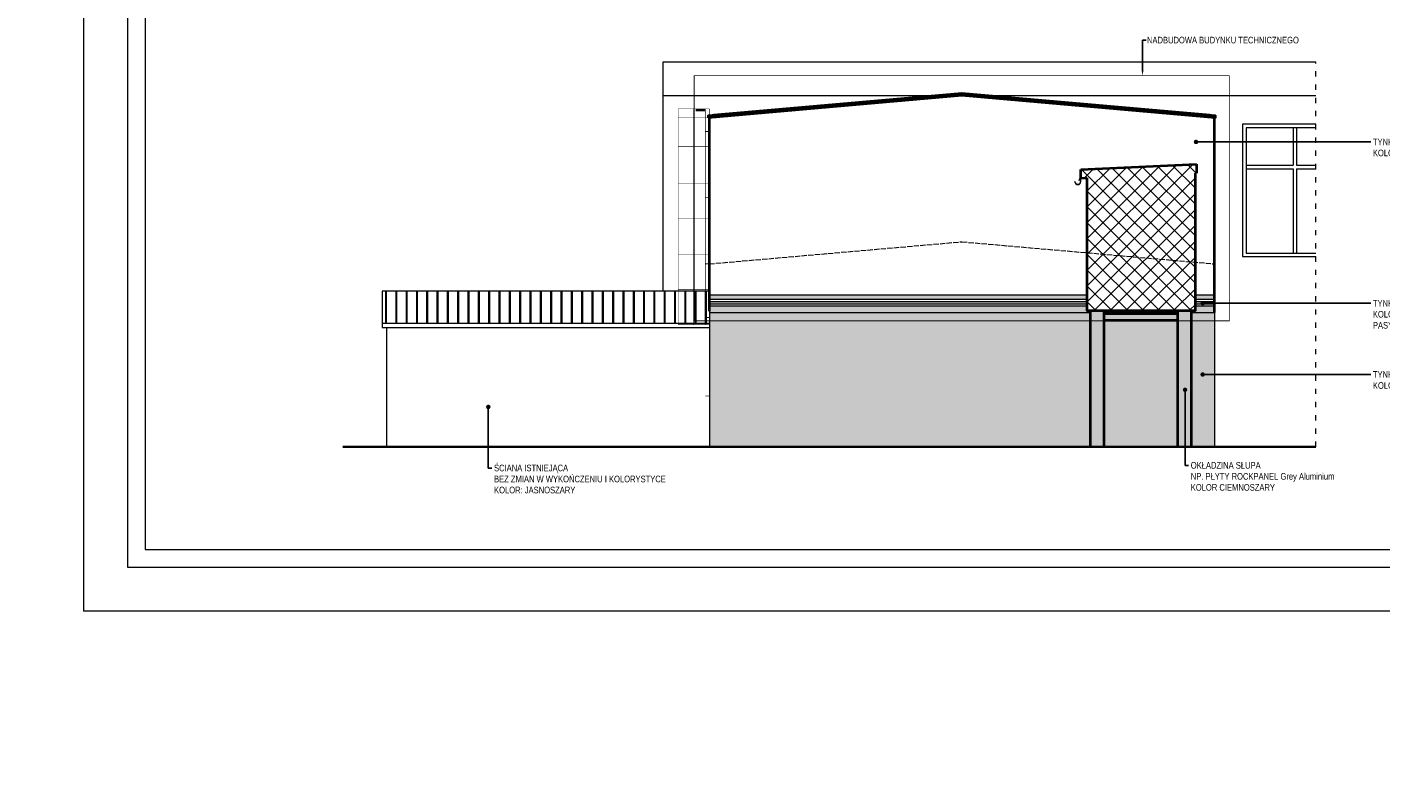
# Model space of a CAD drawing. Header units: millimetres. Extents: x 31175 to 52214, y -18116 to -5516.
# Tile 133 of 155: x 38727 to 41797, y -8877 to -7160. Entities that reach past the tile are written whole.
import ezdxf
from ezdxf import colors
from ezdxf.entities.mleader import LeaderData, LeaderLine
from ezdxf.math import Vec2, Vec3

# ---------------------------------------------------------------- set-up
doc = ezdxf.new("R2010")
doc.units = ezdxf.units.MM
for name, pattern in [('3', [1, 0.5, -0.5]), ('ACAD_ISO02W100', [15, 12, -3]), ('ACAD_ISO03W100', [30, 12, -18])]:
    doc.linetypes.add(name, pattern=pattern)
for name, color, linetype, lineweight in [('A-opis', 130, 'Continuous', 9), ('A_SCINAN_PROJ_DZIALOWA', 5, 'Continuous', 30), ('cienkie', 157, 'Continuous', 0), ('elewacja C', 253, 'Continuous', 0), ('ELEWACJA_ISTNIEJACA', 253, 'Continuous', 13), ('elewacja_kolor', 253, 'Continuous', 0), ('ELEWACJA_PROJ_CIENKA', 140, 'Continuous', 18), ('ELEWACJA_PROJ_GRUBA', 4, 'Continuous', 40)]:
    doc.layers.add(name, color=color, linetype=linetype, lineweight=lineweight)
doc.layers.add('A_SCIANA DO WYBURZENIA', color=7, linetype='ACAD_ISO02W100', lineweight=18, true_color=0xf7833b)
doc.layers.add('r-ramka', color=7, linetype='Continuous', lineweight=0, true_color=0x727169)
doc.styles.get("Standard").update_dxf_attribs({"font": 'ARIALN.TTF'})

# ---------------------------------------------------------------- blocks, each defined once
blk = doc.blocks.new('LOGO')
at = {"layer": 'elewacja C', "color": 7, "insert": (9846.9, 18042.5), "char_height": 20, "attachment_point": 1}
blk.add_mtext_dynamic_manual_height_columns('\\pi539.21;{\\fCalibri|b0|i0|c0|p34;\\H4x;CREO PROJEKT\\H1.25x;\\P\\pi434.09;\\H0.22x;Usługi Projektowe i Nadzory Budowlane    mgr inż. Anna Bonikowska\\P\\pi409.92;ul. Brzozowa 16, 11-700 Mrągowo    NIP 742 211 62 72    tel. 69764044\\fArial|b0|i0|c238|p34;4}', width=1826.244, gutter_width=12.5, heights=[0], dxfattribs=at)
blk = doc.blocks.new('_Dot')
at = {"color": 0, "linetype": 'ByBlock', "lineweight": -2}
blk.add_line((-0.5, 0), (-1, 0), dxfattribs=at)
at = {"color": 0, "linetype": 'ByBlock', "const_width": 0.5}
blk.add_lwpolyline([(-0.25, 0, 1), (0.25, 0, 1)], format="xyb", close=True, dxfattribs=at)

msp = doc.modelspace()

# ---------------------------------------------------------------- hatches: boundary and pattern name
at = {"layer": 'A_SCINAN_PROJ_DZIALOWA', "lineweight": 9}
h = msp.add_hatch(dxfattribs=at)
h.set_pattern_fill('ANSI37', color=256, scale=8)
h.set_pattern_definition([(45, (180.963, 83.08), (-17.960512, 17.960512), []), (135, (180.963, 83.08), (-17.960512, -17.960512), [])])
h.paths.add_polyline_path([(41130.4, -7502.8), (41116.2, -7503.5), (41116.2, -7483.2), (41378.9, -7471.2), (41378.9, -7491.5), (41376.3, -7491.7), (41376.3, -7803.6), (41130.3, -7803.6), (41130.3, -7784.7)])
at = {"layer": 'ELEWACJA_ISTNIEJACA'}
h = msp.add_hatch(dxfattribs=at)
h.set_pattern_fill('JIS_LC_8A', color=256, scale=3, angle=45)
h.set_pattern_definition([(90, (1141.043, -1305.238), (-23.4, 4e-15), []), (90, (1143.165, -1303.116), (-23.4, 4e-15), [])])
h.paths.add_polyline_path([(40274.3, -7759.1), (39532.1, -7759.1), (39532.1, -7832.2), (40274.3, -7832.2)])
at = {"layer": 'ELEWACJA_ISTNIEJACA', "lineweight": 9, "true_color": 0x999999, "transparency": 33554534}
h = msp.add_hatch(color=253, dxfattribs=at)
h.dxf.hatch_style = 1
h.paths.add_polyline_path([(41138.8, -7807.8), (40274.3, -7807.8), (40274.3, -8112.7), (41138.8, -8112.7)])
h = msp.add_hatch(color=253, dxfattribs=at)
h.dxf.hatch_style = 1
h.paths.add_polyline_path([(41336.8, -7807.8), (41169.8, -7807.8), (41169.8, -7811.2), (41336.8, -7811.2)])
h = msp.add_hatch(color=253, dxfattribs=at)
h.dxf.hatch_style = 1
h.paths.add_polyline_path([(41336.8, -7826.2), (41169.8, -7826.2), (41169.8, -8112.7), (41336.8, -8112.7)])
h = msp.add_hatch(color=253, dxfattribs=at)
h.dxf.hatch_style = 1
h.paths.add_polyline_path([(41419.3, -7807.8), (41367.8, -7807.8), (41367.8, -8112.7), (41419.3, -8112.7)])
at = {"layer": 'elewacja_kolor', "lineweight": 9, "transparency": 33554572}
h = msp.add_hatch(color=144, dxfattribs=at)
h.dxf.hatch_style = 1
h.paths.add_polyline_path([(41376.3, -7767.8), (41376.3, -7777.8), (41419.3, -7777.8), (41419.3, -7767.8)])
h.paths.add_polyline_path([(41130.3, -7777.8), (41130.3, -7767.8), (40274.3, -7767.8), (40274.3, -7777.8)])
h = msp.add_hatch(color=144, dxfattribs=at)
h.dxf.hatch_style = 1
h.paths.add_polyline_path([(41130.3, -7787.8), (41130.3, -7782.8), (40274.3, -7782.8), (40274.3, -7787.8)])
h.paths.add_polyline_path([(41376.3, -7782.8), (41376.3, -7787.8), (41419.3, -7787.8), (41419.3, -7782.8)])
h = msp.add_hatch(color=144, dxfattribs=at)
h.dxf.hatch_style = 1
h.paths.add_polyline_path([(41130.3, -7807.8), (41130.3, -7792.8), (40274.3, -7792.8), (40274.3, -7807.8)])
h.paths.add_polyline_path([(41376.3, -7792.8), (41376.3, -7807.8), (41419.3, -7807.8), (41419.3, -7792.8)])
at = {"layer": 'elewacja_kolor', "true_color": 0x575757, "transparency": 33554585}
h = msp.add_hatch(color=251, dxfattribs=at)
h.dxf.hatch_style = 1
h.paths.add_polyline_path([(41169.8, -7803.6), (41138.8, -7803.6), (41138.8, -8112.7), (41169.8, -8112.7)])
at = {"layer": 'elewacja_kolor', "lineweight": 9, "transparency": 33554572}
h = msp.add_hatch(color=144, dxfattribs=at)
h.dxf.hatch_style = 1
h.paths.add_polyline_path([(41336.8, -7803.6), (41169.8, -7803.6), (41169.8, -7807.8), (41336.8, -7807.8)])
at = {"layer": 'elewacja_kolor', "true_color": 0x575757, "transparency": 33554585}
h = msp.add_hatch(color=251, dxfattribs=at)
h.dxf.hatch_style = 1
h.paths.add_polyline_path([(41336.8, -7811.2), (41169.8, -7811.2), (41169.8, -7826.2), (41336.8, -7826.2)])
h = msp.add_hatch(color=251, dxfattribs=at)
h.dxf.hatch_style = 1
h.paths.add_polyline_path([(41367.8, -7803.6), (41336.8, -7803.6), (41336.8, -8112.7), (41367.8, -8112.7)])

# ---------------------------------------------------------------- linework, layer by layer
at = {"layer": 'A-opis', "linetype": '3', "ltscale": 30, "const_width": 2}
msp.add_lwpolyline([(40239.7, -7270.7), (41453.3, -7270.7), (41453.3, -7826.8), (40239.7, -7826.8)], close=True, dxfattribs=at)
at = {"layer": 'A_SCIANA DO WYBURZENIA'}
msp.add_lwpolyline([(40274.3, -7697.5), (40846.8, -7647.4), (41419.3, -7697.5)], dxfattribs=at)
at = {"layer": 'cienkie', "color": 251, "true_color": 0x51565c}
for points, const_width in [([(40203.4, -7835.4), (40203.4, -7345.9)], 1), ([(40203.4, -7345.9), (40274.3, -7345.9)], 1), ([(40203.4, -7366), (40274.3, -7366)], 1), ([(40238.8, -7835.4), (40238.8, -7345.9)], 1), ([(40265.1, -7835.4), (40265.1, -7345.9)], 2), ([(40274.3, -7345.9), (40274.3, -7366)], 1), ([(40265.1, -7397.3), (40274.3, -7397.3)], 2), ([(40203.4, -7431.6), (40274.3, -7431.6)], 1), ([(40203.4, -7515.4), (40274.3, -7515.4)], 1), ([(40203.4, -7515.4), (40274.3, -7515.4)], 1), ([(40203.4, -7515.4), (40274.3, -7515.4)], 1), ([(40265.1, -7547.3), (40274.3, -7547.3)], 2), ([(40203.4, -7595.4), (40274.3, -7595.4)], 1), ([(40203.4, -7675.4), (40274.3, -7675.4)], 1), ([(40265.1, -7697.3), (40274.3, -7697.3)], 2), ([(40203.4, -7755.4), (40274.3, -7755.4)], 1), ([(40265.1, -7819.4), (40274.3, -7819.4)], 2), ([(40203.4, -7835.4), (40203.4, -7835.4), (40274.3, -7835.4)], 1), ([(40265.1, -7997.3), (40274.3, -7997.3)], 2)]:
    msp.add_lwpolyline(points, dxfattribs=dict(at, const_width=const_width))
at = {"layer": 'ELEWACJA_ISTNIEJACA'}
for points in [[(41649.4, -7239.7), (40272.1, -7239.7), (40169.1, -7239.7), (40169.1, -7759.1)], [(41649.4, -7316.1), (40169.1, -7316.1)], [(40274.3, -7759.1), (39532.1, -7759.1), (39532.1, -7842.2), (40274.3, -7842.2)], [(40274.3, -7804.8), (40274.3, -8112.7)], [(41419.3, -7807.8), (41419.3, -8112.7)], [(39532.1, -7832.2), (40274.3, -7832.2)], [(39542.1, -7842.2), (39542.1, -8112.7)]]:
    msp.add_lwpolyline(points, dxfattribs=at)
at = {"layer": 'ELEWACJA_ISTNIEJACA', "linetype": 'ACAD_ISO03W100'}
msp.add_lwpolyline([(41649.4, -8112.7), (41649.4, -7239.7)], dxfattribs=at)
at = {"layer": 'ELEWACJA_ISTNIEJACA', "lineweight": 9}
for points in [[(40274.3, -7767.8), (41130.3, -7767.8)], [(40274.3, -7777.8), (41130.3, -7777.8)], [(40274.3, -7782.8), (41130.3, -7782.8)], [(40274.3, -7787.8), (41130.3, -7787.8)], [(40274.3, -7792.8), (41130.3, -7792.8)], [(41376.3, -7767.8), (41419.3, -7767.8)], [(41376.3, -7777.8), (41419.3, -7777.8)], [(41376.3, -7782.8), (41419.3, -7782.8)], [(41376.3, -7787.8), (41419.3, -7787.8)], [(41376.3, -7792.8), (41419.3, -7792.8)], [(40274.3, -7807.8), (41138.8, -7807.8)], [(41169.8, -7807.8), (41336.8, -7807.8)], [(41367.8, -7807.8), (41419.3, -7807.8)]]:
    msp.add_lwpolyline(points, dxfattribs=at)
at = {"layer": 'ELEWACJA_ISTNIEJACA', "const_width": 5}
msp.add_lwpolyline([(41649.4, -8112.7), (39442.5, -8112.7)], dxfattribs=at)
at = {"layer": 'elewacja_kolor'}
for points in [[(41649.4, -7380.9), (41483.2, -7380.9), (41483.2, -7680.9), (41649.4, -7680.9)], [(41649.4, -7388.9), (41491.2, -7388.9), (41491.2, -7672.9), (41649.4, -7672.9)], [(41597.9, -7388.9), (41597.9, -7473.6)], [(41605.9, -7388.9), (41605.9, -7473.6)], [(41491.2, -7473.6), (41597.9, -7473.6)], [(41491.2, -7481.6), (41597.9, -7481.6)], [(41597.9, -7481.6), (41597.9, -7672.9)], [(41605.9, -7473.6), (41649.4, -7473.6)], [(41605.9, -7481.6), (41649.4, -7481.6)], [(41605.9, -7481.6), (41605.9, -7672.9)]]:
    msp.add_lwpolyline(points, dxfattribs=at)
at = {"layer": 'ELEWACJA_PROJ_CIENKA', "linetype": 'Continuous'}
msp.add_line((41112.6, -7508.4), (41114.2, -7504.2), dxfattribs=at)
at = {"layer": 'ELEWACJA_PROJ_CIENKA'}
for p, q in [((41112.8, -7508.4), (41112.6, -7508.4)), ((41113.3, -7507), (41112.8, -7508.4))]:
    msp.add_line(p, q, dxfattribs=at)
at = {"layer": 'ELEWACJA_PROJ_CIENKA', "linetype": 'Continuous'}
for points in [[(41103, -7511.6), (41102.7, -7511.6)], [(41114.2, -7504.2), (41126.4, -7503.2)], [(41115.9, -7510.6), (41115.5, -7511.2), (41115.4, -7511.1), (41116.2, -7510.1)]]:
    msp.add_lwpolyline(points, dxfattribs=at)
for points in [[(41102.8, -7511.5, 0.959674), (41116.4, -7510.9), (41116.4, -7504.4), (41126.4, -7503.9)], [(41103, -7511.4, 0.95968), (41116.2, -7510.9), (41116.2, -7504.2), (41126.4, -7503.7)], [(41103.3, -7510.7, 1.010178), (41116.1, -7510.3), (41115.6, -7511)]]:
    msp.add_lwpolyline(points, format="xyb", dxfattribs=at)
msp.add_spline([(41103.3, -7510.9), (41103.2, -7510.5), (41102.6, -7510.6), (41102.9, -7511.2), (41103.1, -7511), (41103.1, -7510.7)], degree=3, dxfattribs=at)
at = {"layer": 'ELEWACJA_PROJ_GRUBA'}
for p, q in [((41116.2, -7483.2), (41378.9, -7471.2)), ((41130.4, -7502.8), (41116.2, -7503.5)), ((41378.9, -7491.5), (41376.3, -7491.7)), ((41336.8, -7811.2), (41169.8, -7811.2)), ((41336.8, -7826.2), (41169.8, -7826.2))]:
    msp.add_line(p, q, dxfattribs=at)
for points in [[(40272.1, -7365.9), (40272.1, -7360.8), (40846.8, -7310.6), (41421.4, -7360.8), (41421.4, -7365.9), (40846.8, -7315.6), (40272.1, -7365.9)], [(40284.3, -7359.8), (40846.8, -7310.6), (41409.3, -7359.8)], [(40243.8, -7347.8), (40264.8, -7347.8)], [(40274.3, -7804.8), (40274.3, -7365.7)], [(41419.3, -7807.8), (41419.3, -7365.7)], [(41116.2, -7503.5), (41116.2, -7483.2)], [(41378.9, -7471.2), (41378.9, -7491.5)], [(41130.3, -7784.7), (41130.3, -7803.6), (41376.3, -7803.6), (41376.3, -7491.7)], [(41130.4, -7502.6), (41130.3, -7784.7)], [(41138.8, -8112.7), (41138.8, -7803.6)], [(41169.8, -8112.7), (41169.8, -7803.6)], [(41336.8, -8112.7), (41336.8, -7803.6)], [(41367.8, -8112.7), (41367.8, -7803.6)]]:
    msp.add_lwpolyline(points, dxfattribs=at)
at = {"layer": 'r-ramka'}
for points in [[(43055.1, -8485.7), (43055.1, -5515.7), (38855.1, -5515.7), (38855.1, -8485.7)], [(42955.1, -8385.7), (42955.1, -5615.7), (38955.1, -5615.7), (38955.1, -8385.7), (42955.1, -8385.7), (42955.1, -5615.7)], [(42915.1, -8345.7), (42915.1, -5655.7), (38995.1, -5655.7), (38995.1, -8345.7), (42915.1, -8345.7), (42915.1, -5655.7)], [(43055.1, -8485.7), (38855.1, -8485.7)]]:
    msp.add_lwpolyline(points, dxfattribs=at)

# ---------------------------------------------------------------- block references
at = {"layer": 'r-ramka', "color": 30, "xscale": 0.3716075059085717, "yscale": 0.3716075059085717, "zscale": 0.3716075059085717}
msp.add_blockref('LOGO', (32563.9, -15431), dxfattribs=at)

# ---------------------------------------------------------------- leaders
at = {"layer": 'A-opis'}
ml = msp.add_multileader_mtext('Standard', dxfattribs=at)
ml.set_content('NADBUDOWA BUDYNKU TECHNICZNEGO', color=256)
ml.set_leader_properties()
ml.build(insert=Vec2(0, 0))
ml.multileader.update_dxf_attribs({"arrow_head_size": 10})
ctx = ml.context
ctx.base_point, ctx.char_height, ctx.arrow_head_size, ctx.plane_origin = Vec3(41264.5, -7190), 15, 10, Vec3(41256.5, -7270.7)
notes = []
notes.append((ctx, [(0, (1, 1, 0), (41256.5, -7190), (1, 0), 8, [(0, [(41256.5, -7270.7)], 0, [])])]))
ctx.mtext.insert, ctx.mtext.flow_direction = Vec3(41266.5, -7182.4), 5
ml = msp.add_multileader_mtext('Standard', dxfattribs=at)
ml.set_content('TYNK\\PKOLOR BIAŁY RAL9003', color=256)
ml.set_leader_properties()
ml.set_arrow_properties(name='DOT')
ml.build(insert=Vec2(0, 0))
ml.multileader.update_dxf_attribs({"arrow_head_size": 10})
ctx = ml.context
ctx.base_point, ctx.char_height, ctx.arrow_head_size, ctx.landing_gap_size, ctx.plane_origin = Vec3(41773.8, -7421), 15, 10, 5, Vec3(41446, -7421)
notes.append((ctx, [(0, (1, 1, 0), (41636.4, -7421), (1, 0), 137.4, [(0, [(41377.7, -7421)], 0, [])])]))
ctx.mtext.insert, ctx.mtext.flow_direction = Vec3(41778.8, -7413.3), 5
ml = msp.add_multileader_mtext('Standard', dxfattribs=at)
ml.set_content('TYNK\\PKOLOR NIEBIESKI RAL5007\\PPASY O GR.: 10/5/15cm ', color=256)
ml.set_leader_properties()
ml.set_arrow_properties(name='DOT')
ml.build(insert=Vec2(0, 0))
ml.multileader.update_dxf_attribs({"arrow_head_size": 10})
ctx = ml.context
ctx.base_point, ctx.char_height, ctx.arrow_head_size, ctx.landing_gap_size, ctx.plane_origin = Vec3(41773.8, -7786.9), 15, 10, 5, Vec3(41446, -7786.9)
notes.append((ctx, [(0, (1, 1, 0), (41636.4, -7786.9), (1, 0), 137.4, [(0, [(41392.8, -7786.9)], 0, [])])]))
ctx.mtext.insert, ctx.mtext.flow_direction = Vec3(41778.8, -7779.3), 5
ml = msp.add_multileader_mtext('Standard', dxfattribs=at)
ml.set_content('TYNK\\PKOLOR JASNYSZARY RAL7035 ', color=256)
ml.set_leader_properties()
ml.set_arrow_properties(name='DOT')
ml.build(insert=Vec2(0, 0))
ml.multileader.update_dxf_attribs({"arrow_head_size": 10})
ctx = ml.context
ctx.base_point, ctx.char_height, ctx.arrow_head_size, ctx.landing_gap_size, ctx.plane_origin = Vec3(41773.8, -7948.5), 15, 10, 5, Vec3(41446, -7948.5)
notes.append((ctx, [(0, (1, 1, 0), (41636.4, -7948.5), (1, 0), 137.4, [(0, [(41392.8, -7948.5)], 0, [])])]))
ctx.mtext.insert, ctx.mtext.flow_direction = Vec3(41778.8, -7940.9), 5
ml = msp.add_multileader_mtext('Standard', dxfattribs=at)
ml.set_content('OKŁADZINA SŁUPA\\PNP. PŁYTY ROCKPANEL Grey Aluminium \\PKOLOR CIEMNOSZARY', color=256)
ml.set_leader_properties()
ml.set_arrow_properties(name='DOT')
ml.build(insert=Vec2(0, 0))
ml.multileader.update_dxf_attribs({"arrow_head_size": 10})
ctx = ml.context
ctx.base_point, ctx.char_height, ctx.arrow_head_size, ctx.landing_gap_size, ctx.plane_origin = Vec3(41360.8, -8154.6), 15, 10, 5, Vec3(41352.8, -7983.1)
notes.append((ctx, [(0, (1, 1, 0), (41352.8, -8154.6), (1, 0), 8, [(0, [(41352.8, -7983.1)], 0, [])])]))
ctx.mtext.insert, ctx.mtext.flow_direction = Vec3(41365.8, -8147), 5
ml = msp.add_multileader_mtext('Standard', dxfattribs=at)
ml.set_content('ŚCIANA ISTNIEJĄCA\\PBEZ ZMIAN W WYKOŃCZENIU I KOLORYSTYCE \\PKOLOR: JASNOSZARY', color=256)
ml.set_leader_properties()
ml.set_arrow_properties(name='DOT')
ml.build(insert=Vec2(0, 0))
ml.multileader.update_dxf_attribs({"arrow_head_size": 10})
ctx = ml.context
ctx.base_point, ctx.char_height, ctx.arrow_head_size, ctx.landing_gap_size, ctx.plane_origin = Vec3(39781.1, -8160.6), 15, 10, 5, Vec3(39773.1, -8022.1)
notes.append((ctx, [(0, (1, 1, 0), (39773.1, -8160.6), (1, 0), 8, [(0, [(39773.1, -8022.1)], 0, [])])]))
ctx.mtext.insert, ctx.mtext.flow_direction = Vec3(39786.1, -8153), 5
for ctx, leaders in notes:
    for number, flags, end, landing, length, lines in leaders:
        leader = LeaderData()
        leader.index, (leader.has_last_leader_line, leader.has_dogleg_vector, leader.attachment_direction) = number, flags
        leader.last_leader_point, leader.dogleg_vector, leader.dogleg_length = Vec3(end), Vec3(landing), length
        for number, points, colour, breaks in lines:
            line = LeaderLine()
            line.index, line.vertices, line.color, line.breaks = number, Vec3.list(points), colors.encode_raw_color(colour), breaks
            leader.lines.append(line)
        ctx.leaders.append(leader)

doc.saveas('drawing.dxf')
